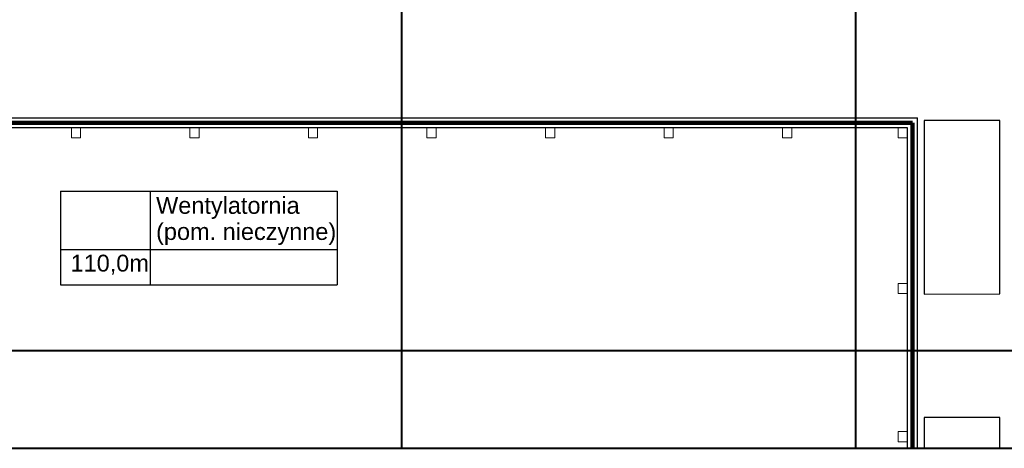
# Model space of a CAD drawing. Header units: millimetres. Extents: x 6612728327 to 6612744462, y 5733542327 to 5733552841.
# Tile 45 of 124: x 6612736595 to 6612737766, y 5733543457 to 5733543966. Entities that reach past the tile are written whole.
import ezdxf

# ---------------------------------------------------------------- set-up
doc = ezdxf.new("R2010")
doc.units = ezdxf.units.MM
doc.header["$MEASUREMENT"] = 0
for name, color, linetype in [('!!!!_SCIANY GRUBE', 7, 'Continuous'), ('_ ARKUSZ _ 01 _ RAMKA', 7, 'Continuous'), ('__DRAFT_PROJEKT_PPOŻ', 7, 'Continuous'), ('A_A-OPISY POM', 7, 'Continuous'), ('inw_słupy STAL', 7, 'Continuous'), ('WIDOK', 7, 'Continuous')]:
    doc.layers.add(name, color=color, linetype=linetype)
doc.styles.add('GENERATED_STYLE_1', font='arial.ttf')

msp = doc.modelspace()

# ---------------------------------------------------------------- linework, layer by layer
at = {"layer": '!!!!_SCIANY GRUBE', "color": 7, "lineweight": 30, "flags": 128}
for points in [[(6612735637.293543, 5733543457.131468), (6612735637.293543, 5733543849.895132), (6612737662.722822, 5733543849.895132)], [(6612737662.722822, 5733543457.131468), (6612737662.722822, 5733543849.895132)], [(6612737650.722822, 5733543809.864473), (6612737650.722822, 5733543837.895132), (6612735649.293543, 5733543837.895132), (6612735649.293543, 5733543457.131468)], [(6612737650.722822, 5733543457.131468), (6612737650.722822, 5733543809.864473)]]:
    msp.add_lwpolyline(points, dxfattribs=at)
at = {"layer": '_ ARKUSZ _ 01 _ RAMKA', "color": 7, "lineweight": 40}
msp.add_line((6612730761.600903, 5733543457.131468), (6612744298.273997, 5733543457.131468), dxfattribs=at)
at = {"layer": '__DRAFT_PROJEKT_PPOŻ', "color": 30, "lineweight": 211, "true_color": 0xfb8213}
for p, q in [((6612735643.152955, 5733543843.648787), (6612737656.744984, 5733543843.648787)), ((6612737656.744984, 5733543843.648787), (6612737656.744984, 5733543457.131468))]:
    msp.add_line(p, q, dxfattribs=at)
at = {"layer": 'A_A-OPISY POM', "color": 7, "lineweight": 25}
for p, q in [((6612736643.175716, 5733543762.44488), (6612736972.52855, 5733543762.44488)), ((6612736643.175716, 5733543762.44488), (6612736643.175716, 5733543651.128142)), ((6612736750.000551, 5733543762.44488), (6612736750.000551, 5733543651.128142)), ((6612736972.52855, 5733543762.44488), (6612736972.52855, 5733543651.128142)), ((6612736643.175716, 5733543693.358445), (6612736972.52855, 5733543693.358445)), ((6612736643.175716, 5733543651.128142), (6612736972.52855, 5733543651.128142))]:
    msp.add_line(p, q, dxfattribs=at)
at = {"layer": 'inw_słupy STAL', "color": 7, "lineweight": 40}
for p, q in [((6612737048.917498, 5733544375.14598), (6612737048.917498, 5733543457.131468)), ((6612737588.917498, 5733544375.14598), (6612737588.917498, 5733543457.131468)), ((6612737588.917498, 5733544375.14598), (6612737588.917498, 5733543457.131468)), ((6612738193.618263, 5733543573.092225), (6612731668.194652, 5733543573.092225))]:
    msp.add_line(p, q, dxfattribs=at)
at = {"layer": 'inw_słupy STAL', "color": 7, "lineweight": 18, "flags": 128}
for points in [[(6612736656.222746, 5733543837.894867), (6612736667.222746, 5733543837.89487), (6612736667.22275, 5733543825.89487), (6612736656.22275, 5733543825.894867)], [(6612736797.222747, 5733543837.894904), (6612736808.222747, 5733543837.894907), (6612736808.22275, 5733543825.894907), (6612736797.22275, 5733543825.894904)], [(6612736938.222747, 5733543837.894942), (6612736949.222747, 5733543837.894945), (6612736949.22275, 5733543825.894945), (6612736938.22275, 5733543825.894942)], [(6612737079.222747, 5733543837.894979), (6612737090.222747, 5733543837.894982), (6612737090.22275, 5733543825.894982), (6612737079.22275, 5733543825.894979)], [(6612737220.222747, 5733543837.895018), (6612737231.222747, 5733543837.89502), (6612737231.222751, 5733543825.89502), (6612737220.222751, 5733543825.895018)], [(6612737361.222748, 5733543837.895055), (6612737372.222748, 5733543837.895058), (6612737372.222751, 5733543825.895058), (6612737361.222751, 5733543825.895055)], [(6612737502.222748, 5733543837.895093), (6612737513.222748, 5733543837.895096), (6612737513.222751, 5733543825.895096), (6612737502.222751, 5733543825.895093)], [(6612737639.722822, 5733543825.895132), (6612737650.722822, 5733543825.895132), (6612737650.722822, 5733543837.895132), (6612737639.722822, 5733543837.895132)], [(6612737639.722822, 5733543640.895132), (6612737650.722822, 5733543640.895132), (6612737650.722822, 5733543652.895132), (6612737639.722822, 5733543652.895132)], [(6612737639.722822, 5733543464.895132), (6612737650.722822, 5733543464.895132), (6612737650.722822, 5733543476.895132), (6612737639.722822, 5733543476.895132)]]:
    msp.add_lwpolyline(points, close=True, dxfattribs=at)
at = {"layer": 'WIDOK', "color": 7, "flags": 128}
msp.add_lwpolyline([(6612737670.722822, 5733543640.24781), (6612737760.722823, 5733543640.820369), (6612737760.722823, 5733543846.680469), (6612737670.722822, 5733543846.680469)], close=True, dxfattribs=at)
msp.add_lwpolyline([(6612737760.722823, 5733543457.131468), (6612737760.722823, 5733543493.576642), (6612737670.722822, 5733543493.576642), (6612737670.722822, 5733543457.131468)], dxfattribs=at)

# ---------------------------------------------------------------- texts
at = {"layer": 'A_A-OPISY POM', "color": 7, "lineweight": 25, "insert": (6612736757.038935, 5733543698.614252), "char_height": 19.99998003, "attachment_point": 7, "line_spacing_factor": 0.930952, "style": 'GENERATED_STYLE_1'}
msp.add_mtext('\\A1;{\\pql;\\fArial|b0|i0|c238|p38;Wentylatornia\\P\\pql;\\fArial|b0|i0|c238|p38;(pom. nieczynne)}', dxfattribs=at)
at = {"layer": 'A_A-OPISY POM', "color": 7, "lineweight": 25, "insert": (6612736655.316842, 5733543663.391911), "char_height": 20.00000003, "attachment_point": 7, "style": 'GENERATED_STYLE_1'}
msp.add_mtext('\\A1;{\\pql;\\fArial|b0|i0|c238|p38;110,0\\fArial|b0|i0|c238|p38;m}', dxfattribs=at)

doc.saveas('drawing.dxf')
